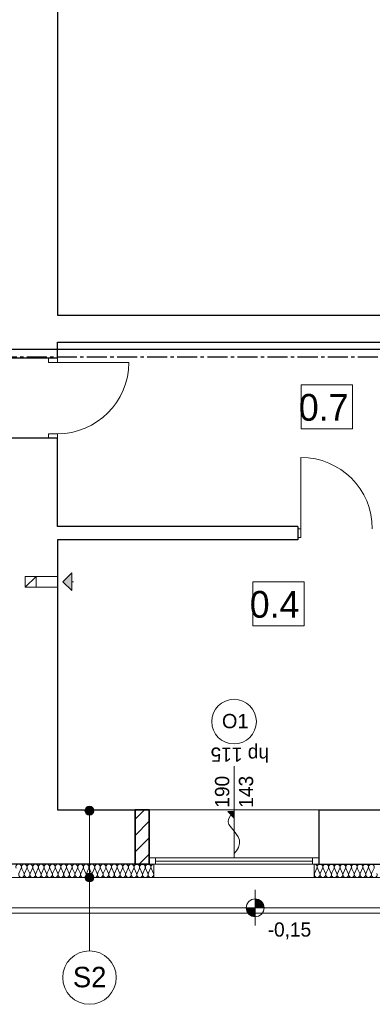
# Model space of a CAD drawing. Extents: x -515158 to -464725, y 20769 to 114053.
# Tile 22 of 69: x -488771 to -484818, y 31285 to 42336. Entities that reach past the tile are written whole.
import ezdxf

# ---------------------------------------------------------------- set-up
doc = ezdxf.new("R2010")
doc.units = 0
doc.header["$MEASUREMENT"] = 0
doc.linetypes.add('CENTER2', pattern=[1.125, 0.75, -0.125, 0.125, -0.125])
doc.linetypes.add('DASHDOT', pattern=[1, 0.5, -0.25, 0, -0.25])
for name, color, linetype, lineweight in [('#podkład', 252, 'Continuous', 9), ('A-Okna_Nr_Pióra__9', 252, 'Continuous', 9), ('Arch ocieplenie_Nr_Pióra__44', 252, 'Continuous', 9), ('Arch ocieplenie_Nr_Pióra__9', 252, 'Continuous', 9), ('Arch opisy okien_Nr_Pióra__9', 252, 'Continuous', 9), ('Arch opisy_Nr_Pióra__1', 252, 'Continuous', 25), ('Arch opisy_Nr_Pióra__21', 252, 'Continuous', 9), ('Arch opisy_Nr_Pióra__9', 252, 'Continuous', 9), ('Arch teren_Nr_Pióra__5', 252, 'Continuous', 13), ('Arch wykończenie_Nr_Pióra__3', 252, 'Continuous', 18), ('Arch zmurowania_Nr_Pióra__21', 252, 'Continuous', 9), ('Arch zmurowania_Nr_Pióra__27', 252, 'Continuous', 35), ('INWENT OPISY_Nr_Pióra__21', 252, 'Continuous', 9), ('INWENT RZĘDNE_Nr_Pióra__21', 252, 'Continuous', 9), ('INWENT. DRZWI_Nr_Pióra__5', 252, 'Continuous', 13), ('INWENT. OKNA_Nr_Pióra__21', 252, 'Continuous', 9), ('INWENT. OKNA_Nr_Pióra__5', 252, 'Continuous', 13), ('INWENT.ŚCIANY_Nr_Pióra__1', 252, 'Continuous', 25), ('INWENT.ŚCIANY_Nr_Pióra__21', 252, 'Continuous', 9), ('IS_Ciepła_woda', 1, 'DASHDOT', 30), ('IS_Cyrkulacja', 223, 'CYRKULACJ1', 30), ('Istniejące kominy_Nr_Pióra__21', 252, 'Continuous', 9)]:
    doc.layers.add(name, color=color, linetype=linetype, lineweight=lineweight)
doc.styles.add('GENERATED_STYLE_10', font='arial.ttf')
doc.styles.add('GENERATED_STYLE_3', font='txt')
doc.styles.add('GENERATED_STYLE_4', font='txt')
doc.styles.add('GENERATED_STYLE_7', font='txt')
doc.styles.get("Standard").update_dxf_attribs({"font": 'txt', "bigfont": 'BIGFONT.SHX'})
doc.linetypes.add('CYRKULACJ1', pattern='A,2.5,-1.5,["~",Standard,S=1,R=0,X=-0.5,Y=-0.4],-1.5', length=5.5)

# ---------------------------------------------------------------- blocks, each defined once
blk = doc.blocks.new('parter')
at = {"layer": 'A-Okna_Nr_Pióra__9', "linetype": 'Continuous'}
blk.add_hatch(color=252, dxfattribs=at).paths.add_polyline_path([(-486368, 33448), (-486369, 33378), (-486439, 33449)], flags=0)
at = {"layer": 'Arch opisy_Nr_Pióra__21', "linetype": 'Continuous'}
for points in [[(-487939, 33458), (-487943, 33477), (-487954, 33493), (-487970, 33504), (-487989, 33508), (-488008, 33504), (-488024, 33493), (-488035, 33477), (-488039, 33458), (-488035, 33438), (-488024, 33422), (-488008, 33411), (-487989, 33408), (-487970, 33411), (-487954, 33422), (-487943, 33438)], [(-487939, 32708), (-487943, 32727), (-487954, 32743), (-487970, 32754), (-487989, 32758), (-488008, 32754), (-488024, 32743), (-488035, 32727), (-488039, 32708), (-488035, 32688), (-488024, 32672), (-488008, 32661), (-487989, 32658), (-487970, 32661), (-487954, 32672), (-487943, 32688)]]:
    blk.add_hatch(color=252, dxfattribs=at).paths.add_polyline_path(points, flags=0)
at = {"layer": 'Arch zmurowania_Nr_Pióra__21', "linetype": 'Continuous'}
h = blk.add_hatch(dxfattribs=at)
h.set_pattern_fill('Common_Brick', color=252, style=0, pattern_type=2)
h.set_pattern_definition([(45, (0, 0), (-91.923878, 91.923878), [])])
h.paths.add_polyline_path([(-487318, 33468), (-487478, 33468), (-487478, 32858), (-487318, 32858)], flags=0)
at = {"layer": 'INWENT RZĘDNE_Nr_Pióra__21', "linetype": 'Continuous'}
for points in [[(-486131, 32368), (-486031, 32368), (-486038, 32406), (-486060, 32438), (-486092, 32460), (-486131, 32468)], [(-486131, 32368), (-486231, 32368), (-486223, 32329), (-486201, 32297), (-486169, 32275), (-486131, 32268)]]:
    blk.add_hatch(color=252, dxfattribs=at).paths.add_polyline_path(points, flags=0)
at = {"layer": 'Istniejące kominy_Nr_Pióra__21', "linetype": 'Continuous'}
blk.add_hatch(color=252, dxfattribs=at).paths.add_polyline_path([(-488288, 36028), (-488188, 36128), (-488188, 35928)], flags=0)
at = {"color": 252}
for p, q in [((-485615, 37743), (-485615, 38237)), ((-485615, 38237), (-485039, 38237)), ((-485039, 38237), (-485039, 37743)), ((-485039, 37743), (-485615, 37743)), ((-486158, 35532), (-486158, 36026)), ((-486158, 36026), (-485582, 36026)), ((-485582, 36026), (-485582, 35532)), ((-485582, 35532), (-486158, 35532))]:
    blk.add_line(p, q, dxfattribs=at)
at = {"layer": 'A-Okna_Nr_Pióra__9', "color": 252, "linetype": 'Continuous'}
for p, q in [((-486369, 33378), (-486439, 33449)), ((-486368, 33448), (-486439, 33449)), ((-486368, 33448), (-486369, 33378))]:
    blk.add_line(p, q, dxfattribs=at)
at = {"layer": 'A-Okna_Nr_Pióra__9', "color": 252, "linetype": 'Continuous', "flags": 128}
blk.add_lwpolyline([(-486368, 32978), (-486339, 33009), (-486318, 33044), (-486306, 33089), (-486308, 33127), (-486321, 33164), (-486368, 33228), (-486428, 33302), (-486435, 33334), (-486431, 33364), (-486404, 33413)], dxfattribs=at)
at = {"layer": 'Arch ocieplenie_Nr_Pióra__44', "color": 252, "linetype": 'Continuous'}
for p, q in [((-488780, 32752), (-488754, 32813)), ((-488749, 32813), (-488722, 32752)), ((-488717, 32752), (-488691, 32813)), ((-488686, 32813), (-488659, 32752)), ((-488654, 32752), (-488628, 32813)), ((-488622, 32813), (-488596, 32752)), ((-488591, 32752), (-488565, 32813)), ((-488559, 32813), (-488533, 32752)), ((-488528, 32752), (-488501, 32813)), ((-488496, 32813), (-488470, 32752)), ((-488465, 32752), (-488438, 32813)), ((-488433, 32813), (-488407, 32752)), ((-488402, 32752), (-488375, 32813)), ((-488370, 32813), (-488344, 32752)), ((-488338, 32752), (-488312, 32813)), ((-488307, 32813), (-488281, 32752)), ((-488275, 32752), (-488249, 32813)), ((-488244, 32813), (-488218, 32752)), ((-488212, 32752), (-488186, 32813)), ((-488181, 32813), (-488154, 32752)), ((-488149, 32752), (-488123, 32813)), ((-488118, 32813), (-488091, 32752)), ((-488086, 32752), (-488060, 32813)), ((-488054, 32813), (-488028, 32752)), ((-488023, 32752), (-487997, 32813)), ((-487991, 32813), (-487965, 32752)), ((-487960, 32752), (-487934, 32813)), ((-487928, 32813), (-487902, 32752)), ((-487897, 32752), (-487870, 32813)), ((-487865, 32813), (-487839, 32752)), ((-487834, 32752), (-487807, 32813)), ((-487802, 32813), (-487776, 32752)), ((-487771, 32752), (-487744, 32813)), ((-487739, 32813), (-487713, 32752)), ((-487707, 32752), (-487681, 32813)), ((-487676, 32813), (-487650, 32752)), ((-487644, 32752), (-487618, 32813)), ((-487613, 32813), (-487586, 32752)), ((-487581, 32752), (-487555, 32813)), ((-487550, 32813), (-487523, 32752)), ((-487518, 32752), (-487492, 32813)), ((-487487, 32813), (-487460, 32752)), ((-487455, 32752), (-487429, 32813)), ((-487423, 32813), (-487397, 32752)), ((-487392, 32752), (-487366, 32813)), ((-487360, 32813), (-487334, 32752)), ((-487329, 32752), (-487303, 32813)), ((-487297, 32813), (-487271, 32752))]:
    blk.add_line(p, q, dxfattribs=at)
for centre, start_param, end_param in [((-488783, 32826), 4.299595, 8.266774), ((-488720, 32826), 4.299595, 8.266774), ((-488657, 32826), 4.299595, 8.266774), ((-488593, 32826), 4.299595, 8.266774), ((-488530, 32826), 4.299595, 8.266774), ((-488467, 32826), 4.299595, 8.266774), ((-488404, 32826), 4.299595, 8.266774), ((-488341, 32826), 4.299595, 8.266774), ((-488278, 32826), 4.299595, 8.266774), ((-488215, 32826), 4.299595, 8.266774), ((-488152, 32826), 4.299595, 8.266774), ((-488089, 32826), 4.299595, 8.266774), ((-488026, 32826), 4.299595, 8.266774), ((-487962, 32826), 4.299595, 8.266774), ((-487899, 32826), 4.299595, 8.266774), ((-487836, 32826), 4.299595, 8.266774), ((-487773, 32826), 4.299595, 8.266774), ((-487710, 32826), 4.299595, 8.266774), ((-487647, 32826), 4.299595, 8.266774), ((-487584, 32826), 4.299595, 8.266774), ((-487521, 32826), 4.299595, 8.266774), ((-487458, 32826), 4.299595, 8.266774), ((-487395, 32826), 4.299595, 8.266774), ((-487331, 32826), 4.299595, 8.266774), ((-487268, 32826), 0, 1.983589), ((-488751, 32740), 1.158003, 5.125183), ((-488688, 32740), 1.158003, 5.125183), ((-488625, 32740), 1.158003, 5.125183), ((-488562, 32740), 1.158003, 5.125183), ((-488499, 32740), 1.158003, 5.125183), ((-488436, 32740), 1.158003, 5.125183), ((-488373, 32740), 1.158003, 5.125183), ((-488310, 32740), 1.158003, 5.125183), ((-488246, 32740), 1.158003, 5.125183), ((-488183, 32740), 1.158003, 5.125183), ((-488120, 32740), 1.158003, 5.125183), ((-488057, 32740), 1.158003, 5.125183), ((-487994, 32740), 1.158003, 5.125183), ((-487931, 32740), 1.158003, 5.125183), ((-487868, 32740), 1.158003, 5.125183), ((-487805, 32740), 1.158003, 5.125183), ((-487742, 32740), 1.158003, 5.125183), ((-487678, 32740), 1.158003, 5.125183), ((-487615, 32740), 1.158003, 5.125183), ((-487552, 32740), 1.158003, 5.125183), ((-487489, 32740), 1.158003, 5.125183), ((-487426, 32740), 1.158003, 5.125183), ((-487363, 32740), 1.158003, 5.125183), ((-487300, 32740), 1.158003, 5.125183)]:
    blk.add_ellipse(centre, major_axis=(0, 31.9), ratio=0.989029, start_param=start_param, end_param=end_param, dxfattribs=at)
at = {"layer": 'Arch ocieplenie_Nr_Pióra__9', "color": 252, "linetype": 'Continuous'}
for p, q in [((-485466, 32752), (-485439, 32813)), ((-485434, 32813), (-485407, 32752)), ((-485402, 32752), (-485375, 32813)), ((-485370, 32813), (-485343, 32752)), ((-485338, 32752), (-485311, 32813)), ((-485306, 32813), (-485279, 32752)), ((-485274, 32752), (-485247, 32813)), ((-485242, 32813), (-485215, 32752)), ((-485210, 32752), (-485183, 32813)), ((-485178, 32813), (-485151, 32752)), ((-485146, 32752), (-485119, 32813)), ((-485114, 32813), (-485087, 32752)), ((-485082, 32752), (-485055, 32813)), ((-485050, 32813), (-485023, 32752)), ((-485018, 32752), (-484991, 32813)), ((-484986, 32813), (-484959, 32752)), ((-484954, 32752), (-484927, 32813)), ((-484922, 32813), (-484895, 32752)), ((-484890, 32752), (-484863, 32813)), ((-484858, 32813), (-484831, 32752)), ((-484826, 32752), (-484799, 32813))]:
    blk.add_line(p, q, dxfattribs=at)
for centre, start_param, end_param in [((-485468, 32826), 5.870392, 7.853982), ((-485404, 32826), 5.870392, 9.837571), ((-485340, 32826), 5.870392, 9.837571), ((-485276, 32826), 5.870392, 9.837571), ((-485212, 32826), 5.870392, 9.837571), ((-485148, 32826), 5.870392, 9.837571), ((-485084, 32826), 5.870392, 9.837571), ((-485020, 32826), 5.870392, 9.837571), ((-484956, 32826), 5.870392, 9.837571), ((-484892, 32826), 5.870392, 9.837571), ((-484828, 32826), 5.870392, 9.837571), ((-485436, 32740), 2.728799, 6.695979), ((-485372, 32740), 2.728799, 6.695979), ((-485308, 32740), 2.728799, 6.695979), ((-485244, 32740), 2.728799, 6.695979), ((-485180, 32740), 2.728799, 6.695979), ((-485116, 32740), 2.728799, 6.695979), ((-485052, 32740), 2.728799, 6.695979), ((-484988, 32740), 2.728799, 6.695979), ((-484924, 32740), 2.728799, 6.695979), ((-484860, 32740), 2.728799, 6.695979), ((-484796, 32740), 2.728799, 6.695979)]:
    blk.add_ellipse(centre, major_axis=(32, 0), ratio=0.996929, start_param=start_param, end_param=end_param, dxfattribs=at)
at = {"layer": 'Arch opisy_Nr_Pióra__21', "color": 252, "linetype": 'Continuous'}
for p, q in [((-487989, 33408), (-487989, 32758)), ((-487989, 32708), (-487989, 31885))]:
    blk.add_line(p, q, dxfattribs=at)
for centre, radius in [((-487989, 33458), 50), ((-487989, 32708), 50), ((-487989, 31585), 300)]:
    blk.add_circle(centre, radius, dxfattribs=at)
at = {"layer": 'Arch opisy_Nr_Pióra__9', "color": 252, "linetype": 'Continuous'}
blk.add_circle((-486368, 34458), 250, dxfattribs=at)
at = {"layer": 'Arch teren_Nr_Pióra__5', "color": 252, "linetype": 'Continuous'}
for p, q in [((-481433, 32308), (-489098, 32308)), ((-481433, 32368), (-489038, 32368))]:
    blk.add_line(p, q, dxfattribs=at)
at = {"layer": 'Arch wykończenie_Nr_Pióra__3', "color": 252, "linetype": 'Continuous'}
for p, q in [((-487268, 32708), (-487268, 32858)), ((-485468, 32708), (-485468, 32858)), ((-489098, 32708), (-487268, 32708)), ((-485468, 32708), (-482908, 32708))]:
    blk.add_line(p, q, dxfattribs=at)
at = {"layer": 'Arch zmurowania_Nr_Pióra__27', "color": 252, "linetype": 'Continuous'}
for p, q in [((-487478, 33468), (-487478, 32858)), ((-487318, 33468), (-487478, 33468)), ((-487318, 32858), (-487318, 33468)), ((-487478, 32858), (-487318, 32858))]:
    blk.add_line(p, q, dxfattribs=at)
at = {"layer": 'INWENT OPISY_Nr_Pióra__21', "color": 252, "linetype": 'Continuous'}
for p, q in [((-485615, 37743), (-485615, 38237)), ((-485615, 38237), (-485039, 38237)), ((-485039, 38237), (-485039, 37743)), ((-485039, 37743), (-485615, 37743)), ((-486158, 35532), (-486158, 36026)), ((-486158, 36026), (-485582, 36026)), ((-485582, 36026), (-485582, 35532)), ((-485582, 35532), (-486158, 35532))]:
    blk.add_line(p, q, dxfattribs=at)
at = {"layer": 'INWENT RZĘDNE_Nr_Pióra__21', "color": 252, "linetype": 'Continuous'}
for p, q in [((-486131, 32168), (-486131, 32568)), ((-486331, 32368), (-485931, 32368))]:
    blk.add_line(p, q, dxfattribs=at)
blk.add_circle((-486131, 32368), 100, dxfattribs=at)
at = {"layer": 'INWENT. DRZWI_Nr_Pióra__5', "color": 252, "linetype": 'Continuous'}
for p, q in [((-488448, 38488), (-488448, 38538)), ((-488348, 38488), (-488448, 38488)), ((-488348, 38538), (-488348, 38488)), ((-488348, 38488), (-487548, 38488)), ((-488448, 37688), (-488448, 37638)), ((-488348, 37688), (-488448, 37688)), ((-488348, 37638), (-488348, 37688)), ((-485618, 36623), (-485618, 37423)), ((-485653, 36623), (-485618, 36623)), ((-485618, 36623), (-485618, 36523)), ((-485618, 36523), (-485653, 36523))]:
    blk.add_line(p, q, dxfattribs=at)
for centre, start, end in [((-488348, 38488), 270, 0), ((-485618, 36623), 0, 90)]:
    blk.add_arc(centre, 800, start, end, dxfattribs=at)
at = {"layer": 'INWENT. OKNA_Nr_Pióra__5', "color": 252, "linetype": 'Continuous'}
for p, q in [((-486368, 32928), (-486368, 33958)), ((-485418, 32928), (-487318, 32928)), ((-485418, 32858), (-487318, 32858)), ((-487248, 32858), (-487248, 32928)), ((-487248, 32893), (-485488, 32893)), ((-485488, 32858), (-485488, 32928))]:
    blk.add_line(p, q, dxfattribs=at)
at = {"layer": 'INWENT.ŚCIANY_Nr_Pióra__1', "color": 252, "linetype": 'Continuous'}
for p, q in [((-488348, 44338), (-488348, 39018)), ((-488348, 39018), (-481158, 39018)), ((-488348, 38538), (-488348, 38718)), ((-488348, 38718), (-481158, 38718)), ((-488348, 38538), (-488948, 38538)), ((-488348, 37638), (-488948, 37638)), ((-488348, 36648), (-488348, 37638)), ((-485653, 36648), (-488348, 36648)), ((-485653, 36648), (-485653, 36498)), ((-485653, 36498), (-488348, 36498)), ((-488348, 36498), (-488348, 33468)), ((-488348, 33468), (-487478, 33468)), ((-487478, 33468), (-487478, 33138)), ((-485418, 33468), (-483388, 33468)), ((-485418, 33468), (-485418, 33138)), ((-487478, 33138), (-487478, 32858)), ((-485418, 33138), (-485418, 32858)), ((-487478, 32858), (-488858, 32858)), ((-485418, 32858), (-482958, 32858))]:
    blk.add_line(p, q, dxfattribs=at)
at = {"layer": 'INWENT.ŚCIANY_Nr_Pióra__21', "color": 252, "linetype": 'Continuous'}
for p, q in [((-487478, 33468), (-485418, 33468)), ((-487268, 32708), (-485468, 32708))]:
    blk.add_line(p, q, dxfattribs=at)
at = {"layer": 'Istniejące kominy_Nr_Pióra__21', "color": 252, "linetype": 'Continuous'}
for p, q in [((-488708, 35968), (-488588, 36088)), ((-488708, 35968), (-488708, 36088)), ((-488708, 36088), (-488588, 36088)), ((-488348, 36088), (-488588, 36088)), ((-488588, 36088), (-488588, 35968)), ((-488288, 36028), (-488188, 36128)), ((-488288, 36028), (-488188, 35928)), ((-488188, 36128), (-488188, 35928)), ((-488188, 36028), (-488168, 36028)), ((-488588, 35968), (-488708, 35968)), ((-488588, 35968), (-488348, 35968))]:
    blk.add_line(p, q, dxfattribs=at)
at = {"layer": 'Arch opisy okien_Nr_Pióra__9', "color": 252, "linetype": 'Continuous', "style": 'GENERATED_STYLE_10'}
blk.add_text('O1', height=160, dxfattribs=at).set_placement((-486504, 34384))
at = {"layer": 'Arch opisy_Nr_Pióra__1', "color": 252, "linetype": 'Continuous', "style": 'GENERATED_STYLE_7'}
blk.add_text('S2', height=230, dxfattribs=at).set_placement((-488175, 31476))
at = {"layer": 'INWENT OPISY_Nr_Pióra__21', "color": 252, "linetype": 'Continuous', "style": 'GENERATED_STYLE_4'}
for s, p in [('0.7', (-485642, 37835)), ('0.4', (-486192, 35624))]:
    blk.add_text(s, height=300, dxfattribs=at).set_placement(p)
at = {"layer": 'INWENT RZĘDNE_Nr_Pióra__21', "color": 252, "insert": (-485991, 32015), "char_height": 160, "attachment_point": 7, "style": 'GENERATED_STYLE_3'}
blk.add_mtext('{-0,15}', dxfattribs=at)
at = {"layer": 'INWENT. OKNA_Nr_Pióra__21', "color": 252, "linetype": 'Continuous', "style": 'GENERATED_STYLE_7'}
for s, rotation, p in [('hp 115', 180, (-485976, 34167)), ('190', 90, (-486422, 33492)), ('143', 90, (-486154, 33492))]:
    blk.add_text(s, height=160, rotation=rotation, dxfattribs=at).set_placement(p)

msp = doc.modelspace()

# ---------------------------------------------------------------- linework, layer by layer
at = {"layer": 'IS_Ciepła_woda', "linetype": 'CENTER2', "ltscale": 300}
msp.add_line((-481380, 38550), (-497318, 38550), dxfattribs=at)
at = {"layer": 'IS_Cyrkulacja', "ltscale": 50}
msp.add_line((-497229, 38639), (-481258, 38639), dxfattribs=at)

# ---------------------------------------------------------------- block references
at = {"layer": '#podkład'}
msp.add_blockref('parter', (0, 0), dxfattribs=at)

doc.saveas('drawing.dxf')
